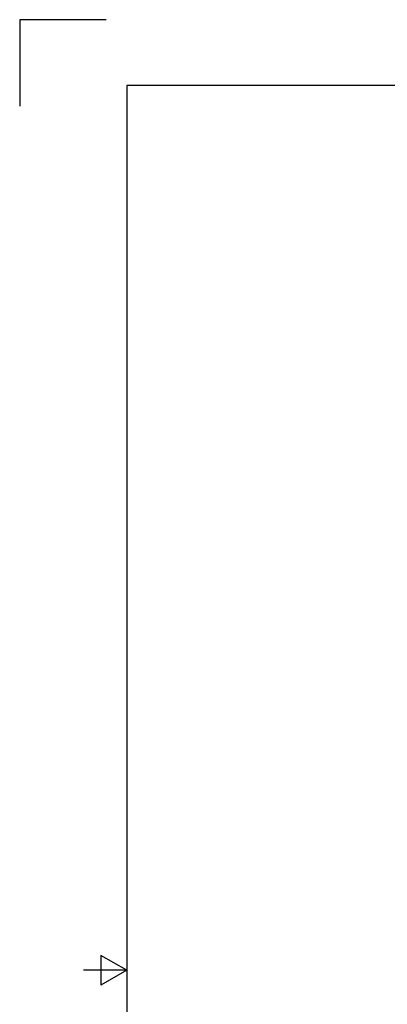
# Model space of a CAD drawing. Header units: inches. Extents: x 0 to 17, y 0 to 11.
# Tile 6 of 21: x 0 to 2.1, y 5.3 to 11. Entities that reach past the tile are written whole.
import ezdxf

# ---------------------------------------------------------------- set-up
doc = ezdxf.new("R2010")
doc.units = ezdxf.units.IN
doc.header["$LTSCALE"] = 0.75
doc.header["$MEASUREMENT"] = 0
doc.layers.add('Border', color=7, linetype='Continuous')

# ---------------------------------------------------------------- blocks, each defined once
blk = doc.blocks.new('ANSI_B_SHEET')
at = {"layer": 'Border'}
for p, q in [((0.5, 11), (0, 11)), ((0, 11), (0, 10.5)), ((16.38, 10.62), (0.62, 10.62)), ((0.62, 10.62), (0.62, 0.38)), ((0.47, 5.586603), (0.47, 5.413397)), ((0.62, 5.5), (0.47, 5.586603)), ((0.62, 5.5), (0.37, 5.5)), ((0.62, 5.5), (0.47, 5.413397))]:
    blk.add_line(p, q, dxfattribs=at)

msp = doc.modelspace()

# ---------------------------------------------------------------- block references
at = {"layer": 'Border'}
msp.add_blockref('ANSI_B_SHEET', (0, 0), dxfattribs=at)

doc.saveas('drawing.dxf')
